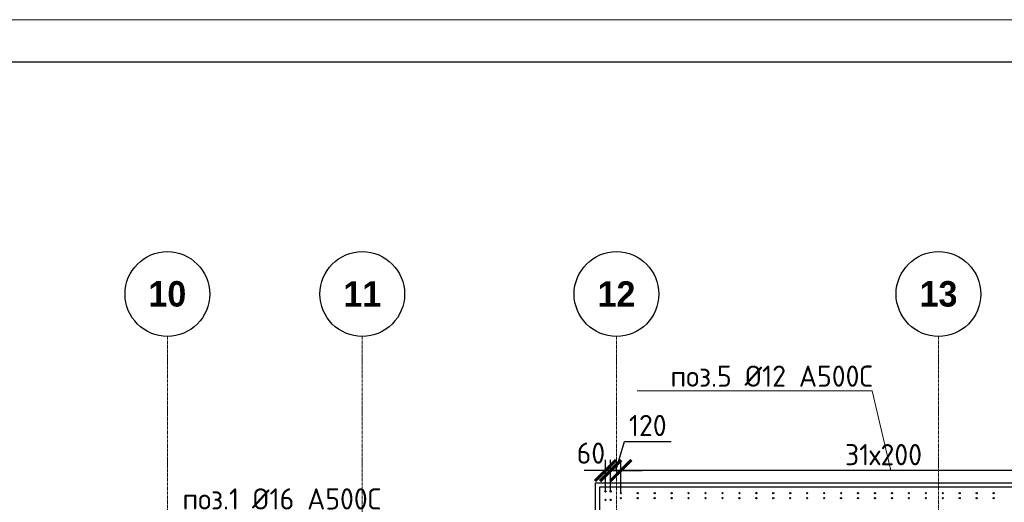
# Model space of a CAD drawing. Header units: millimetres. Extents: x 349531 to 1063351, y -131924 to 96186.
# Tile 223 of 230: x 1007766 to 1019386, y 54463 to 60157. Entities that reach past the tile are written whole.
import ezdxf
from ezdxf import colors
from ezdxf.entities.mleader import LeaderData, LeaderLine
from ezdxf.math import Vec2, Vec3

# ---------------------------------------------------------------- set-up
doc = ezdxf.new("R2010")
doc.units = ezdxf.units.MM
doc.linetypes.add('______5', pattern=[1100, 800, -100, 100, -100])
doc.linetypes.add('осевая', pattern=[50.8, 31.75, -6.35, 6.35, -6.35])
for name, color, linetype, lineweight in [('0 Фундамент', 5, 'Continuous', 30), ('Конструкции 0.5', 5, 'Continuous', 50), ('Оси', 40, '______5', 18), ('подоснова', 151, 'Continuous', 5), ('РАЗМЕРЫ', 1, 'Continuous', 9), ('СТЕНЫ', 3, 'Continuous', 30), ('ТОНКИЕ', 7, 'Continuous', 9)]:
    doc.layers.add(name, color=color, linetype=linetype, lineweight=lineweight)
doc.layers.add('ТОЛСТЫЕ_ОСНОВНЫЕ', color=6, linetype='Continuous')
doc.styles.add('Century Gothic', font='GOTHIC.TTF')
doc.styles.add('GOST-2.304_Type-B', font='GOST_Common.ttf')
doc.dimstyles.new('СПДС', dxfattribs={"dimscale": 100, "dimtxt": 2.5, "dimasz": 2.5, "dimexe": 1.25, "dimexo": 0, "dimtad": 1, "dimdec": 0, "dimtxsty": 'GOST-2.304_Type-B', "dimblk": 'ARCHTICK', "dimcen": 2.5, "dimdle": 2, "dimadec": 0, "dimazin": 2, "dimtfac": 0.75, "dimtdec": 0, "dimtmove": 1, "dimatfit": 3, "dimfxl": 1, "dimtolj": 1, "dimarcsym": 1})

# ---------------------------------------------------------------- blocks, each defined once
blk = doc.blocks.new('*U1379')
at = {"layer": 'ТОЛСТЫЕ_ОСНОВНЫЕ', "color": 6}
blk.add_lwpolyline([(20, 5), (886, 5), (886, 415), (20, 415)], close=True, dxfattribs=at)
at = {"layer": 'ТОНКИЕ'}
blk.add_lwpolyline([(0, 0), (891, 0), (891, 420), (0, 420)], close=True, dxfattribs=at)
blk = doc.blocks.new('_ArchTick')
at = {"color": 0, "linetype": 'ByBlock', "const_width": 0.15}
blk.add_lwpolyline([(-0.5, -0.5), (0.5, 0.5)], dxfattribs=at)
blk = doc.blocks.new('*D199')
at = {"layer": 'DEFPOINTS', "color": 0, "transparency": 16777216}
for p in [(1014860, 54838), (1014860, 54571), (1021060, 54571)]:
    blk.add_point(p, dxfattribs=at)
at = {"layer": 'РАЗМЕРЫ', "color": 0, "lineweight": -2, "transparency": 16777216}
for p, q in [((1014860, 54571), (1014860, 54963)), ((1021060, 54571), (1021060, 54963)), ((1021260, 54838), (1014660, 54838))]:
    blk.add_line(p, q, dxfattribs=at)
at = {"layer": 'РАЗМЕРЫ', "color": 0, "lineweight": -2, "transparency": 16777216, "xscale": 250, "yscale": 250, "zscale": 250, "rotation": 180}
blk.add_blockref('_ArchTick', (1014860, 54838), dxfattribs=at)
at = {"layer": 'РАЗМЕРЫ', "color": 0, "lineweight": -2, "transparency": 16777216, "xscale": 250, "yscale": 250, "zscale": 250}
blk.add_blockref('_ArchTick', (1021060, 54838), dxfattribs=at)
at = {"layer": 'РАЗМЕРЫ', "color": 0, "transparency": 16777216, "insert": (1017960, 55025), "char_height": 250, "attachment_point": 5, "style": 'GOST-2.304_Type-B'}
blk.add_mtext('\\A1;31х200', dxfattribs=at)
blk = doc.blocks.new('*D200')
at = {"layer": 'DEFPOINTS', "color": 0, "transparency": 16777216}
for p in [(1014740, 54838), (1014740, 54591), (1014860, 54571)]:
    blk.add_point(p, dxfattribs=at)
at = {"layer": 'РАЗМЕРЫ', "color": 0, "lineweight": -2, "transparency": 16777216}
for p, q in [((1014800, 54838), (1014903, 55181)), ((1014903, 55181), (1015453, 55181)), ((1014740, 54591), (1014740, 54963)), ((1014860, 54571), (1014860, 54963)), ((1014740, 54838), (1014490, 54838)), ((1014860, 54838), (1014740, 54838)), ((1014860, 54838), (1014740, 54838)), ((1014860, 54838), (1015110, 54838))]:
    blk.add_line(p, q, dxfattribs=at)
at = {"layer": 'РАЗМЕРЫ', "color": 0, "lineweight": -2, "transparency": 16777216, "xscale": 250, "yscale": 250, "zscale": 250}
blk.add_blockref('_ArchTick', (1014740, 54838), dxfattribs=at)
at = {"layer": 'РАЗМЕРЫ', "color": 0, "lineweight": -2, "transparency": 16777216, "xscale": 250, "yscale": 250, "zscale": 250, "rotation": 180}
blk.add_blockref('_ArchTick', (1014860, 54838), dxfattribs=at)
at = {"layer": 'РАЗМЕРЫ', "color": 0, "transparency": 16777216, "insert": (1015178, 55369), "char_height": 250, "attachment_point": 5, "style": 'GOST-2.304_Type-B'}
blk.add_mtext('\\A1;120', dxfattribs=at)
blk = doc.blocks.new('*D201')
at = {"layer": 'DEFPOINTS', "color": 0, "transparency": 16777216}
for p in [(1014679, 54838), (1014679, 54591), (1014740, 54591)]:
    blk.add_point(p, dxfattribs=at)
at = {"layer": 'РАЗМЕРЫ', "color": 0, "lineweight": -2, "transparency": 16777216}
for p, q in [((1014679, 54591), (1014679, 54963)), ((1014740, 54591), (1014740, 54963)), ((1014679, 54838), (1014429, 54838)), ((1014740, 54838), (1014679, 54838)), ((1014740, 54838), (1014990, 54838))]:
    blk.add_line(p, q, dxfattribs=at)
at = {"layer": 'РАЗМЕРЫ', "color": 0, "lineweight": -2, "transparency": 16777216, "xscale": 250, "yscale": 250, "zscale": 250}
blk.add_blockref('_ArchTick', (1014679, 54838), dxfattribs=at)
at = {"layer": 'РАЗМЕРЫ', "color": 0, "lineweight": -2, "transparency": 16777216, "xscale": 250, "yscale": 250, "zscale": 250, "rotation": 180}
blk.add_blockref('_ArchTick', (1014740, 54838), dxfattribs=at)
at = {"layer": 'РАЗМЕРЫ', "color": 0, "transparency": 16777216, "insert": (1014507, 55043), "char_height": 250, "attachment_point": 5, "style": 'GOST-2.304_Type-B'}
blk.add_mtext('\\A1;60', dxfattribs=at)
blk = doc.blocks.new('NSY101')
at = {"color": 0, "linetype": 'ByBlock', "lineweight": -2}
blk.add_circle((0, 0), 50, dxfattribs=at)
blk = doc.blocks.new('СЛОЖНЫЙ_ОБЪЕКТ_17')
at = {"layer": 'Оси', "color": 16, "linetype": 'Continuous', "lineweight": 25, "transparency": 33554687, "xscale": 9.999999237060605, "yscale": 9.999999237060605, "zscale": 9.999999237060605}
blk.add_blockref('NSY101', (36213, -989), dxfattribs=at)
at = {"layer": 'Оси', "color": 16, "linetype": 'Continuous', "lineweight": 25, "transparency": 33554687, "insert": (36213, -989), "char_height": 300, "width": 620, "attachment_point": 5, "style": 'Century Gothic'}
blk.add_mtext('\\A1;{\\fCentury Gothic|i0|b1;\\H300.000000;\\W1.000000;\\C16;10}\\P', dxfattribs=at)
blk = doc.blocks.new('СЛОЖНЫЙ_ОБЪЕКТ_18')
at = {"layer": 'Оси', "color": 16, "linetype": 'Continuous', "lineweight": 25, "transparency": 33554687, "xscale": 9.999999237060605, "yscale": 9.999999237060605, "zscale": 9.999999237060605}
blk.add_blockref('NSY101', (38513, -989), dxfattribs=at)
at = {"layer": 'Оси', "color": 16, "linetype": 'Continuous', "lineweight": 25, "transparency": 33554687, "insert": (38513, -989), "char_height": 300, "width": 620, "attachment_point": 5, "style": 'Century Gothic'}
blk.add_mtext('\\A1;{\\fCentury Gothic|i0|b1;\\H300.000000;\\W1.000000;\\C16;11}\\P', dxfattribs=at)
blk = doc.blocks.new('СЛОЖНЫЙ_ОБЪЕКТ_19')
at = {"layer": 'Оси', "color": 16, "linetype": 'Continuous', "lineweight": 25, "transparency": 33554687, "xscale": 9.999999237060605, "yscale": 9.999999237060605, "zscale": 9.999999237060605}
blk.add_blockref('NSY101', (41513, -989), dxfattribs=at)
at = {"layer": 'Оси', "color": 16, "linetype": 'Continuous', "lineweight": 25, "transparency": 33554687, "insert": (41513, -989), "char_height": 300, "width": 620, "attachment_point": 5, "style": 'Century Gothic'}
blk.add_mtext('\\A1;{\\fCentury Gothic|i0|b1;\\H300.000000;\\W1.000000;\\C16;12}\\P', dxfattribs=at)
blk = doc.blocks.new('СЛОЖНЫЙ_ОБЪЕКТ_20')
at = {"layer": 'Оси', "color": 16, "linetype": 'Continuous', "lineweight": 25, "transparency": 33554687, "xscale": 9.999999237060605, "yscale": 9.999999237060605, "zscale": 9.999999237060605}
blk.add_blockref('NSY101', (45313, -989), dxfattribs=at)
at = {"layer": 'Оси', "color": 16, "linetype": 'Continuous', "lineweight": 25, "transparency": 33554687, "insert": (45313, -989), "char_height": 300, "width": 620, "attachment_point": 5, "style": 'Century Gothic'}
blk.add_mtext('\\A1;{\\fCentury Gothic|i0|b1;\\H300.000000;\\W1.000000;\\C16;13}\\P', dxfattribs=at)
blk = doc.blocks.new('оси2')
at = {"layer": 'Оси', "color": 16, "linetype": 'осевая', "lineweight": 0, "transparency": 33554687}
for p, q in [((1015145.5, 5465.4), (1015145.5, -20739.3)), ((1017445.5, 5465.4), (1017445.5, -20739.3)), ((1020445.5, 5465.4), (1020445.5, -20739.3)), ((1024245.5, 5465.4), (1024245.5, -20739.3))]:
    blk.add_line(p, q, dxfattribs=at)
at = {"layer": 'Оси', "color": 16, "linetype": 'Continuous', "lineweight": 25, "transparency": 33554687}
for name in ['СЛОЖНЫЙ_ОБЪЕКТ_17', 'СЛОЖНЫЙ_ОБЪЕКТ_18', 'СЛОЖНЫЙ_ОБЪЕКТ_19', 'СЛОЖНЫЙ_ОБЪЕКТ_20']:
    blk.add_blockref(name, (978932, 6954.9), dxfattribs=at)
blk = doc.blocks.new('_None')
blk = doc.blocks.new('стены техподполья')
at = {"layer": 'СТЕНЫ', "linetype": 'Continuous', "transparency": 33554687}
for p, q in [((493536, 1336), (493536, 1336)), ((493536, 1336), (493536, -394)), ((500236, 1336), (493536, 1336))]:
    blk.add_line(p, q, dxfattribs=at)

msp = doc.modelspace()

# ---------------------------------------------------------------- linework, layer by layer
at = {"layer": '0 Фундамент', "elevation": -3100}
msp.add_lwpolyline([(1014559.3, 53161.4), (1014559.3, 54691.4), (1021359.3, 54691.4), (1021359.3, 53161.4)], dxfattribs=at)
at = {"layer": 'РАЗМЕРЫ', "color": 8, "linetype": 'Continuous', "lineweight": 30}
for centre in [(1014679, 54491.4, -560), (1014679.3, 54591.4, -560), (1014739.3, 54491.4, -560), (1014739.7, 54591.4, -560), (1014859.3, 54511.4, -560), (1014859.7, 54571.4, -560), (1015059.3, 54511.4, -560), (1015059.7, 54571.4, -560), (1015259.3, 54511.4, -560), (1015259.7, 54571.4, -560), (1015459.3, 54511.4, -560), (1015459.7, 54571.4, -560), (1015659.3, 54511.4, -560), (1015659.7, 54571.4, -560), (1015859.3, 54511.4, -560), (1015859.7, 54571.4, -560), (1016059.3, 54511.4, -560), (1016059.7, 54571.4, -560), (1016259.3, 54511.4, -560), (1016259.7, 54571.4, -560), (1016459.3, 54511.4, -560), (1016459.7, 54571.4, -560), (1016659.3, 54511.4, -560), (1016659.7, 54571.4, -560), (1016859.3, 54511.4, -560), (1016859.7, 54571.4, -560), (1017059.3, 54511.4, -560), (1017059.7, 54571.4, -560), (1017259.3, 54511.4, -560), (1017259.7, 54571.4, -560), (1017459.3, 54511.4, -560), (1017459.7, 54571.4, -560), (1017659.3, 54511.4, -560), (1017659.7, 54571.4, -560), (1017859.3, 54511.4, -560), (1017859.7, 54571.4, -560), (1018059.3, 54511.4, -560), (1018059.7, 54571.4, -560), (1018259.3, 54511.4, -560), (1018259.7, 54571.4, -560), (1018459.3, 54511.4, -560), (1018459.7, 54571.4, -560), (1018659.3, 54511.4, -560), (1018659.7, 54571.4, -560), (1018859.3, 54511.4, -560), (1018859.7, 54571.4, -560), (1019059.3, 54511.4, -560), (1019059.7, 54571.4, -560), (1019259.3, 54511.4, -560), (1019259.7, 54571.4, -560)]:
    msp.add_circle(centre, 7, dxfattribs=at)

# ---------------------------------------------------------------- block references
at = {"xscale": 100, "yscale": 100, "zscale": 100}
msp.add_blockref('*U1379', (968870.1, 18156.9), dxfattribs=at)
at = {"layer": 'Конструкции 0.5'}
msp.add_blockref('стены техподполья', (521073.4, 53304.9, 360), dxfattribs=at)
at = {"layer": 'РАЗМЕРЫ'}
msp.add_blockref('оси2', (-5636.2, 50954.2, -360), dxfattribs=at)

# ---------------------------------------------------------------- dimensions: what is measured, and where the dimension line sits
dim = msp.add_linear_dim(base=(1014739.7, 54837.7, -560), p1=(1014859.7, 54571.4, -560), p2=(1014739.7, 54591.4, -560), dimstyle='СПДС', dxfattribs=at)
dim.commit()
dim.dimension.update_dxf_attribs({"geometry": '*D200', "text_midpoint": (1014965.3, 55369, -560)})
dim = msp.add_linear_dim(base=(1014679.3, 54837.7, -560), p1=(1014739.7, 54591.4, -560), p2=(1014679.3, 54591.4, -560), dimstyle='СПДС', dxfattribs=at)
dim.commit()
dim.dimension.update_dxf_attribs({"geometry": '*D201', "text_midpoint": (1014507, 54855.8, -560), "dimtype": 160})
dim = msp.add_linear_dim(base=(1014859.7, 54837.7, -560), p1=(1021059.7, 54571.4, -560), p2=(1014859.7, 54571.4, -560), text='31х200', dimstyle='СПДС', dxfattribs=at)
dim.commit()
dim.dimension.update_dxf_attribs({"geometry": '*D199', "text_midpoint": (1017959.7, 55025.2, -560)})

# ---------------------------------------------------------------- leaders
at = {"layer": 'подоснова', "color": 4, "ltscale": 0.3}
ml = msp.add_multileader_mtext('Standard', dxfattribs=at)
ml.set_content('{\\C2;поз.5 %%C12 А500С }', color=4, style='GOST-2.304_Type-B')
ml.set_leader_properties(color=256, linetype='ByLayer', lineweight=15)
ml.set_arrow_properties(name='NONE')
ml.build(insert=Vec2(0, 0))
ml.multileader.update_dxf_attribs({"text_left_attachment_type": 6, "text_right_attachment_type": 6, "dogleg_length": 0.1, "arrow_head_size": 18})
ctx = ml.context
ctx.base_point, ctx.char_height, ctx.arrow_head_size, ctx.landing_gap_size, ctx.plane_origin = Vec3(1015454.4, 55776.2, -200), 250, 18, 20, Vec3(1024421.6, 54452.6, -200)
ctx.left_attachment, ctx.right_attachment, ctx.text_align_type = 6, 6, 1
notes = []
notes.append((ctx, [(0, (1, 1, 0), (1017828.2, 55776.2, -200), (-1, 0), 0.1, [(0, [(1018044.9, 54837.7, -200)], 0, [])])]))
ctx.mtext.insert, ctx.mtext.width, ctx.mtext.alignment, ctx.mtext.flow_direction = Vec3(1016641.2, 56076.2, -200), 4075.871, 2, 5
ml = msp.add_multileader_mtext('Standard', dxfattribs=at)
ml.set_content('{\\C2;поз.1 %%C16 А500С }', color=4, style='GOST-2.304_Type-B')
ml.set_leader_properties(color=256, linetype='ByLayer', lineweight=15)
ml.set_arrow_properties(name='NONE')
ml.build(insert=Vec2(0, 0))
ml.multileader.update_dxf_attribs({"text_left_attachment_type": 6, "text_right_attachment_type": 6, "dogleg_length": 0.1, "arrow_head_size": 18})
ctx = ml.context
ctx.base_point, ctx.char_height, ctx.arrow_head_size, ctx.landing_gap_size, ctx.plane_origin = Vec3(1009698.3, 54327.8), 250, 18, 20, Vec3(1013828.5, 54580.3)
ctx.left_attachment, ctx.right_attachment, ctx.text_align_type = 6, 6, 1
notes.append((ctx, [(1, (1, 1, 0), (1009698.2, 54327.8), (1, 0), 0.1, [(0, [(1009451.8, 52694)], 0, [])])]))
ctx.mtext.insert, ctx.mtext.width, ctx.mtext.alignment, ctx.mtext.flow_direction = Vec3(1010860.1, 54627.8), 4075.871, 2, 5
for ctx, leaders in notes:
    for number, flags, end, landing, length, lines in leaders:
        leader = LeaderData()
        leader.index, (leader.has_last_leader_line, leader.has_dogleg_vector, leader.attachment_direction) = number, flags
        leader.last_leader_point, leader.dogleg_vector, leader.dogleg_length = Vec3(end), Vec3(landing), length
        for number, points, colour, breaks in lines:
            line = LeaderLine()
            line.index, line.vertices, line.color, line.breaks = number, Vec3.list(points), colors.encode_raw_color(colour), breaks
            leader.lines.append(line)
        ctx.leaders.append(leader)

doc.saveas('drawing.dxf')
